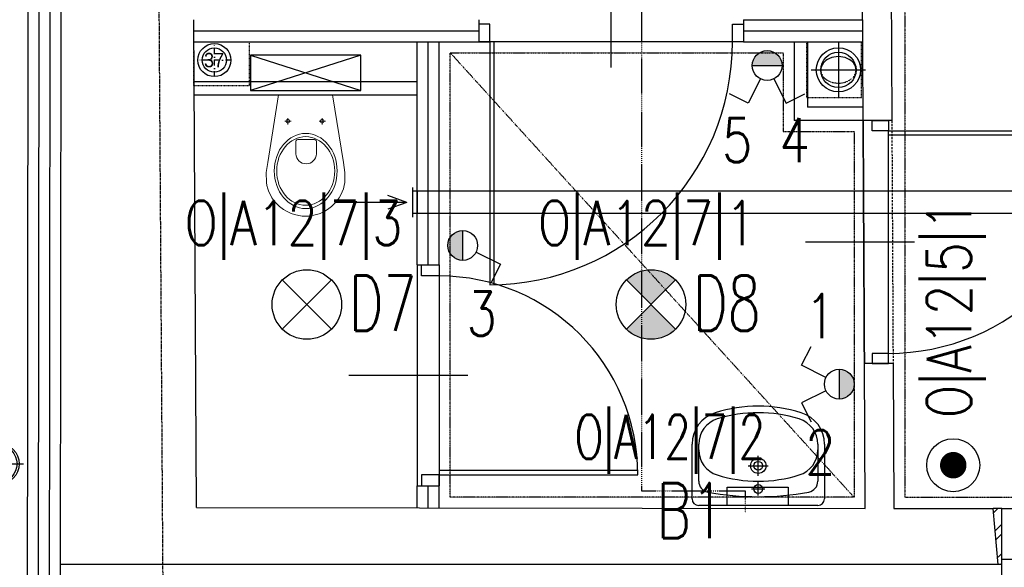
# Model space of a CAD drawing. Header units: inches. Extents: x -281236 to -70395, y 38777 to 102341.
# Tile 176 of 244: x -139588 to -139142, y 58598 to 58846. Entities that reach past the tile are written whole.
import ezdxf
from ezdxf.enums import TextEntityAlignment as Align

# ---------------------------------------------------------------- set-up
doc = ezdxf.new("R2010")
doc.units = ezdxf.units.IN
doc.header["$MEASUREMENT"] = 0
for name, pattern in [('00-inst$0$DASHDOT', [1, 0.5, -0.25, 0, -0.25]), ('CENTER', [2, 1.25, -0.25, 0.25, -0.25]), ('DASHDOT', [1, 0.5, -0.25, 0, -0.25]), ('DASHED', [0.75, 0.5, -0.25]), ('DASHED2', [0.375, 0.25, -0.125]), ('DIVIDE', [31.75, 12.7, -6.35, 0, -6.35, 0, -6.35]), ('HIDDEN', [0.375, 0.25, -0.125])]:
    doc.linetypes.add(name, pattern=pattern)
doc.layers.get('0').update_dxf_attribs({"color": 101})
for name, color, linetype in [('Drz---drzwi', 5, 'Continuous'), ('Drz-widok', 5, 'Continuous'), ('E-90', 6, 'Continuous'), ('E35', 6, 'Continuous'), ('FLUID-W22', 7, 'Continuous'), ('Ins-kan', 54, 'Continuous'), ('Ins-ppoz-opis', 240, 'Continuous'), ('Ins-went', 141, 'Continuous'), ('Ins-went-opis', 141, 'Continuous'), ('Ins-wod', 152, 'Continuous'), ('m-went-wywiew', 1, 'Continuous'), ('Mw-wc-rury', 160, 'DASHDOT'), ('Os-osie glowne', 8, 'CENTER'), ('piony_K_nr', 240, 'Continuous'), ('Sc-cegla pelna', 32, 'Continuous'), ('Sc-cegla pelna-hatch', 8, 'Continuous'), ('Sc-gazobeton', 45, 'Continuous'), ('Sc-gk', 120, 'Continuous'), ('Sc-gk-hatch', 8, 'Continuous'), ('Sc-izolacja term-obrys', 132, 'Continuous'), ('Sc-izolacja term-styropian', 151, 'STYROPIAN-KA'), ('Sc-nad', 5, 'DASHED2'), ('Sc-nadproza kon', 5, 'DASHED2'), ('stelaż_wc', 64, 'Continuous'), ('Suf-widok', 8, 'Continuous'), ('W-idok', 9, 'Continuous'), ('W-otwor-strop', 126, 'Continuous'), ('Wym-zew', 9, 'Continuous'), ('Wyp-sanitar', 131, 'Continuous')]:
    doc.layers.add(name, color=color, linetype=linetype)
doc.layers.get('Wym-zew').off()
doc.styles.add('ROMANS', font='romans', dxfattribs={"width": 0.85})
doc.styles.add('TYTUL2', font='ARIAL.TTF')
doc.linetypes.add('BATTING', pattern='A,0.0001,-0.1,[134,ltypeshp.shx,S=0.1,R=0,X=-0.1,Y=0],-0.2,[134,ltypeshp.shx,S=0.1,R=180,X=0.1,Y=0],-0.1', length=0.4001)
doc.linetypes.add('STYROPIAN-KA', pattern='A,0.0001,-0.1,[135,ltypeshp.shx,S=0.1,R=0,X=-0.1,Y=0],0,[135,ltypeshp.shx,S=0.1,R=180,X=0.1,Y=0],-0.1', length=0.2001)
doc.linetypes.add('ZIGZAG', pattern='A,0.00254,-5.08,[131,ltypeshp.shx,S=5.08,R=0,X=-5.08,Y=0],-10.16,[131,ltypeshp.shx,S=5.08,R=180,X=5.08,Y=0],-5.08', length=20.32254)

# ---------------------------------------------------------------- blocks, each defined once
blk = doc.blocks.new('E-90Przycisk')
at = {"layer": 'E35', "const_width": 3}
blk.add_lwpolyline([(1.5, 1.455191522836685e-11, -1), (-1.5, 1.091393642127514e-11, -1)], format="xyb", close=True, dxfattribs=at)
at = {"layer": 'E35'}
blk.add_circle((1.818989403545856e-12, 1.455191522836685e-11), 5.999999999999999, dxfattribs=at)
blk = doc.blocks.new('umywalka_60x45')
at = {"ltscale": 25}
for p, q in [((-27.00000000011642, -5.820766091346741e-11), (27, 5.820766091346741e-11)), ((-30, -27.71634471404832), (-30.00000000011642, -3.000000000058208)), ((30, -2.999999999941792), (30, -27.71634471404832)), ((2.999999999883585, -7.5), (-3.000000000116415, -7.5)), ((-1.164153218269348e-10, -4.5), (-1.164153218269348e-10, -10.5)), ((-27, -27.71634471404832), (-27, -11.02660116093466)), ((27, -11.02660116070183), (27, -27.71634471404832)), ((-1.164153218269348e-10, -13.5), (-1.164153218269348e-10, -22.5)), ((4.499999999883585, -18), (-4.500000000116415, -18))]:
    blk.add_line(p, q, dxfattribs=at)
for centre, radius in [((-1.164153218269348e-10, -7.5), 2), ((-1.164153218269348e-10, -18), 3.5), ((-1.164153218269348e-10, -18), 2)]:
    blk.add_circle(centre, radius, dxfattribs=at)
for centre, radius, start, end in [((27, -2.999999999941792), 3, 0, 90), ((-27.00000000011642, -3.000000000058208), 3, 90, 180), ((5.820766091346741e-10, -129.425045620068), 125.4250456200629, 79.47373448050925, 100.5262655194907), ((-22.00000000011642, -11.02660116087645), 5, 100.5262655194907, 180), ((22, -11.02660116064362), 5, 0, 79.47373448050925), ((-1.164153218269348e-10, -73.40495448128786), 62.40495448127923, 72.68710209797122, 107.3128979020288), ((-14.99999999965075, -25.28365528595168), 12, 107.3128979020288, 180), ((15.00000000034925, -25.28365528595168), 12, 0, 72.68710209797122), ((-15.00000000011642, -27.71634471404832), 15, 180, 252.6871020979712), ((-15.00000000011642, -27.71634471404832), 12, 180, 252.6871020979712), ((14.99999999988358, -27.71634471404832), 12, 287.3128979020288, 0), ((14.99999999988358, -27.71634471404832), 15, 287.3128979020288, 0), ((-5.820766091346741e-10, 20.40495448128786), 62.40495448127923, 252.6871020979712, 287.3128979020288), ((-5.820766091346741e-10, 20.40495448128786), 65.40495448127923, 252.6871020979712, 287.3128979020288)]:
    blk.add_arc(centre, radius, start, end, dxfattribs=at)
blk = doc.blocks.new('_DRZWI_W120')
at = {"ltscale": 25}
for p, q in [((44517.38436788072, 20745.06587448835), (44517.38436788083, 20635.06587448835)), ((44504.38436788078, 20690.06587448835), (44558.38436788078, 20690.06587448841))]:
    blk.add_line(p, q, dxfattribs=at)
at = {"ltscale": 7}
for p, q in [((44517.38436788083, 20637.06587448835), (44407.40255120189, 20637.06587448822)), ((44517.38436788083, 20635.06587448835), (44407.38436788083, 20635.06587448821))]:
    blk.add_line(p, q, dxfattribs=at)
at = {"ltscale": 25}
for points in [[(44525.38436788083, 20750.06587448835), (44517.38436788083, 20750.06587448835), (44517.38436788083, 20745.06587448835), (44525.38436788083, 20745.06587448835)], [(44525.38436788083, 20630.06587448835), (44517.38436788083, 20630.06587448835), (44517.38436788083, 20635.06587448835), (44525.38436788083, 20635.06587448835)]]:
    blk.add_lwpolyline(points, close=True, dxfattribs=at)
blk.add_arc((44517.38436788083, 20635.06587448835), 110, 90.00000000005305, 180.0000000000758, dxfattribs=at)
at = {"linetype": 'DASHED', "ltscale": 20}
blk.add_arc((44517.38436788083, 20635.06587448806), 110, 180, 269.999999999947, dxfattribs=at)
blk = doc.blocks.new('_GJKHGJ')
at = {"ltscale": 25}
for p, q in [((-8, -5), (-8, 0)), ((-8, 0), (-8, -5)), ((0, 0), (-8, 0)), ((0, -5), (0, 0)), ((0, -5), (0, 0)), ((-8, -115), (-7.999999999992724, -4.999999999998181)), ((-8, -5), (0, -5)), ((-19.69999999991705, -60), (28.89999999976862, -60)), ((-8, -115), (0, -115)), ((-8, -120), (-8, -115)), ((0, -115), (0, -120)), ((0, -115), (0, -120)), ((0, -120), (-8, -120))]:
    blk.add_line(p, q, dxfattribs=at)
at = {"ltscale": 7}
for p, q in [((-8, -5), (-118, -4.999999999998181)), ((-8, -6.799999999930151), (-117.985271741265, -6.799999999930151))]:
    blk.add_line(p, q, dxfattribs=at)
blk.add_arc((-8, -5), 110, 180, 270)
blk = doc.blocks.new('_DKGJHF')
at = {"ltscale": 7}
for p, q in [((-21.08464803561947, -77.00000000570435), (35.91535196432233, -77.00000000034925)), ((-4.999999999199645, -145.5), (-104.9799979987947, -145.5000000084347)), ((-4.999999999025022, -147.4999999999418), (-104.999999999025, -147.5000000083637))]:
    blk.add_line(p, q, dxfattribs=at)
for points in [[(5, -7.5), (5, 0), (-5, 0), (-4.999999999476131, -7.5)], [(5.000000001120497, -155), (5.000000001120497, -147.5), (-4.999999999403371, -147.5), (-4.999999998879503, -155)]]:
    blk.add_lwpolyline(points, close=True, dxfattribs=at)
for points in [[(-44.99999999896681, -7.500000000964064), (-4.999999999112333, -7.5)], [(-4.999999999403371, -147.4999999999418), (-4.999999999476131, -7.500000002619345)]]:
    blk.add_lwpolyline(points, dxfattribs=at)
for centre, radius, start, end in [((-4.999999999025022, -7.5), 39.99999999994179, 180.0000000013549, 269.9999999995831), ((-4.999999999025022, -147.4999999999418), 100, 90.00000000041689, 180.0000000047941)]:
    blk.add_arc(centre, radius, start, end)
blk = doc.blocks.new('_dz1')
at = {"ltscale": 7}
for p, q in [((-7, 0), (-6.999999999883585, 90)), ((-5, 0), (-4.999999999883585, 90))]:
    blk.add_line(p, q, dxfattribs=at)
at = {"ltscale": 25}
for p, q in [((-50, 13.00000000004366), (-50.00000000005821, -40.99999999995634)), ((-94.99999999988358, 8.731149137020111e-11), (-5, 0)), ((-5, 0), (0, 0)), ((-95, -8), (-100, -8)), ((-5, -8), (0, -8))]:
    blk.add_line(p, q, dxfattribs=at)
for points in [[(-100, -8), (-100, 0), (-95, 0), (-95, -8)], [(0, -8), (0, 0), (-5, 0), (-5, -8)]]:
    blk.add_lwpolyline(points, close=True, dxfattribs=at)
blk.add_arc((-5, 0), 89.99999999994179, 90, 180, dxfattribs=at)
blk = doc.blocks.new('rura_spustowa')
at = {"layer": 'Ins-wod', "linetype": 'Continuous'}
for p, q in [((-1.746229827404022e-10, -11.24999999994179), (1.746229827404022e-10, 11.25000000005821)), ((-11.25, 2.328306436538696e-10), (11.25, -1.164153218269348e-10))]:
    blk.add_line(p, q, dxfattribs=at)
at = {"layer": 'Ins-wod', "linetype": 'Continuous', "ltscale": 25}
for radius in [9.25, 8.25]:
    blk.add_circle((0, 0), radius, dxfattribs=at)
blk = doc.blocks.new('_gslkflhklgj')
at = {"linetype": '00-inst$0$DASHDOT', "ltscale": 5}
for p, q in [((2.764863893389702e-10, -7.499999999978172), (-2.983142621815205e-10, 7.500000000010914)), ((7.499999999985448, 3.074092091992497e-10), (-7.500000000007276, -2.801243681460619e-10))]:
    blk.add_line(p, q, dxfattribs=at)
for centre, radius in [((-1.455191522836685e-11, 1.637090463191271e-11), 7.5), ((0, 0), 5.5)]:
    blk.add_circle(centre, radius)
blk = doc.blocks.new('_KOLO_WC_PODWIESZONE')
at = {"lineweight": 0}
for p, q in [((-12.21044946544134, 0), (-17.15252736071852, -30.70464459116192)), ((-12.21044946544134, 0), (12.21044946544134, 0)), ((12.21044946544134, 0), (17.15252736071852, -30.70464459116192)), ((-8.009799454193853, -11.98395776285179), (-9.420152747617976, -11.98395776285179)), ((-8.009799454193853, -11.98395776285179), (-8.009799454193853, -10.53926559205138)), ((-8.009799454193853, -11.98395776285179), (-6.526574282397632, -11.98395776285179)), ((-8.009799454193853, -11.98395776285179), (-8.009799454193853, -13.4055393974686)), ((7.490200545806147, -11.98395776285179), (6.079847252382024, -11.98395776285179)), ((7.490200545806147, -11.98395776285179), (7.490200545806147, -10.53926559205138)), ((7.490200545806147, -11.98395776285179), (8.973425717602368, -11.98395776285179)), ((7.490200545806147, -11.98395776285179), (7.490200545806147, -13.4055393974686)), ((-4.440070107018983, -21.51248908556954), (-4.440070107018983, -26.76659104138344)), ((-3.49908735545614, -20.21439024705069), (4.000928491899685, -20.21439024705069)), ((4.941911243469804, -21.51248908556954), (4.941911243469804, -26.76659104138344)), ((-17.15252736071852, -30.70464459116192), (-17.82067442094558, -35.14040847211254)), ((17.15252736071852, -30.70464459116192), (17.82067442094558, -35.14040847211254)), ((-17.82067442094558, -35.14040847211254), (-17.76542065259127, -39.6917435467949)), ((17.82067442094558, -35.14040847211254), (17.76542065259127, -39.6917435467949)), ((-17.76542065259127, -39.6917435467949), (-17.50824460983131, -41.08355764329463)), ((17.76542065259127, -39.6917435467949), (17.50824460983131, -41.08355764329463)), ((-17.50824460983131, -41.08355764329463), (-17.11556934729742, -42.5270070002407)), ((-17.11556934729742, -42.5270070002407), (-16.60128430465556, -43.93290689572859)), ((-16.60128430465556, -43.93290689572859), (-15.96901805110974, -45.29133791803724)), ((16.60128430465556, -43.93290689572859), (15.96901805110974, -45.29133791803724)), ((17.11556934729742, -42.5270070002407), (16.60128430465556, -43.93290689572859)), ((17.50824460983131, -41.08355764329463), (17.11556934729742, -42.5270070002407)), ((-15.96901805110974, -45.29133791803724), (-15.22323157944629, -46.59271557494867)), ((-15.22323157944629, -46.59271557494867), (-14.36918683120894, -47.82785791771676)), ((-14.36918683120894, -47.82785791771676), (-13.41290957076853, -48.98805032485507)), ((-13.41290957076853, -48.98805032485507), (-11.77135984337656, -50.59644362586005)), ((13.41290957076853, -48.98805032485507), (11.77135984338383, -50.59644362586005)), ((14.36918683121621, -47.82785791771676), (13.41290957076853, -48.98805032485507)), ((15.22323157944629, -46.59271557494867), (14.36918683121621, -47.82785791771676)), ((15.96901805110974, -45.29133791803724), (15.22323157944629, -46.59271557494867)), ((-11.77135984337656, -50.59644362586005), (-10.00146959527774, -51.94005631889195)), ((-10.00146959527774, -51.94005631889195), (-8.710203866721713, -52.72472016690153)), ((-8.710203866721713, -52.72472016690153), (-6.538240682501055, -53.77378328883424)), ((8.710203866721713, -52.72472016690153), (6.538240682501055, -53.77378328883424)), ((10.00146959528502, -51.94005631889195), (8.710203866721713, -52.72472016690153)), ((11.77135984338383, -50.59644362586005), (10.00146959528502, -51.94005631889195)), ((-6.538240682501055, -53.77378328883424), (-5.069820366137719, -54.24552199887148)), ((-5.069820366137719, -54.24552199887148), (-3.019381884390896, -54.72479742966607)), ((-3.019381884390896, -54.72479742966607), (-1.515462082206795, -54.92252014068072)), ((-1.515462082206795, -54.92252014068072), (0, -54.99537917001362)), ((1.515462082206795, -54.92252014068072), (0, -54.99537917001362)), ((3.019381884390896, -54.72479742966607), (1.515462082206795, -54.92252014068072)), ((5.069820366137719, -54.24552199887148), (3.019381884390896, -54.72479742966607)), ((6.538240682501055, -53.77378328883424), (5.069820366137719, -54.24552199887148))]:
    blk.add_line(p, q, dxfattribs=at)
for centre, radius, start, end in [((-3.244368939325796, -21.38913916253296), 1.202046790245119, 102.2339496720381, 185.8898644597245), ((3.746210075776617, -21.38913916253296), 1.20204679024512, 354.1101355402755, 77.7660503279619), ((0.2509205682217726, -26.5369819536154), 4.696606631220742, 182.8022099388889, 357.197790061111)]:
    blk.add_arc(centre, radius, start, end, dxfattribs=at)
for centre, major_axis, ratio, start_param in [((-8.009799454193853, -11.98395776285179), (0.5985531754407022, 0.5985531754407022), 0.999999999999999, 5.497787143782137), ((7.490200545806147, -11.98395776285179), (0.598553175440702, 0.5985531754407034), 0.9999999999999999, 5.497787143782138)]:
    blk.add_ellipse(centre, major_axis=major_axis, ratio=ratio, start_param=start_param, end_param=11.78097245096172, dxfattribs=at)
for major_axis, ratio in [((0, -17), 0.8382352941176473), ((0, -15.54479430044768), 0.845174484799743)]:
    blk.add_ellipse((0.05375849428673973, -34.50009780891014), major_axis=major_axis, ratio=ratio, dxfattribs=at)
blk = doc.blocks.new('W160')
at = {"layer": 'm-went-wywiew', "color": 254, "linetype": 'HIDDEN'}
for p, q in [((-141996.3851971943, 41106.12342292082), (-141996.3851971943, 41081.57063894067)), ((-142008.6615891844, 41093.84703093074), (-141984.1088052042, 41093.84703093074))]:
    blk.add_line(p, q, dxfattribs=at)
at = {"layer": 'm-went-wywiew', "color": 254}
blk.add_circle((-141996.3851971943, 41093.84703093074), 10, dxfattribs=at)
at = {"layer": 'm-went-wywiew'}
blk.add_circle((-141996.3851971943, 41093.84703093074), 8, dxfattribs=at)
blk = doc.blocks.new('*U1812')
at = {"color": 0, "linetype": 'ByBlock', "lineweight": -2}
blk.add_circle((0, 0), 80, dxfattribs=at)
at = {"color": 4, "linetype": 'DASHED'}
blk.add_ellipse((0, 0), major_axis=(0, 80), ratio=0.75, start_param=0, end_param=3.141592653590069, dxfattribs=at)
blk = doc.blocks.new('*U1821')
at = {"color": 0, "linetype": 'ByBlock', "lineweight": -2}
blk.add_circle((0, 0), 80, dxfattribs=at)
at = {"color": 4, "linetype": 'Continuous'}
blk.add_ellipse((0, 0), major_axis=(0, 80), ratio=0.75, start_param=3.141592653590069, end_param=6.283185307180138, dxfattribs=at)
blk = doc.blocks.new('0630_STRZAŁKA')
at = {"ltscale": 0.5}
for points in [[(0, 2.091837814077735e-11), (-3.029876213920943, -8.560130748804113)], [(0, 2.091837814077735e-11), (-7.275957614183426e-12, -32.43254493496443)], [(-7.275957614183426e-12, 2.091837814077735e-11), (3.029876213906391, -8.560130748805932)]]:
    blk.add_lwpolyline(points, dxfattribs=at)

msp = doc.modelspace()

# ---------------------------------------------------------------- hatches: boundary and pattern name
at = {"layer": 'E35'}
for points in [[(-139242.2903668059, 58825.00873847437, 1), (-139255.7903668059, 58825.00873847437)], [(-139387.029212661, 58750.315330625, 0.4142135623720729), (-139393.779212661, 58743.56533062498, 0.4142135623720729), (-139387.029212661, 58736.81533062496)], [(-139216.3702194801, 58674.01625668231, 0.4142135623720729), (-139209.6202194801, 58680.76625668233, 0.4142135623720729), (-139216.3702194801, 58687.51625668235)]]:
    msp.add_hatch(color=256, dxfattribs=at).paths.add_polyline_path(points)
h = msp.add_hatch(color=256, dxfattribs=at)
edge = h.paths.add_edge_path()
edge.add_line((-139301.6997160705, 58716.80772435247), (-139312.8366478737, 58727.94465615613))
edge.add_ellipse((-139301.6997160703, 58716.80772435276), major_axis=(11.1369318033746, -11.13693180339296), ratio=1, start_angle=90.00000000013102, end_angle=180.0000000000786, ccw=False)
edge.add_line((-139290.562784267, 58727.94465615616), (-139301.6997160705, 58716.80772435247))
edge = h.paths.add_edge_path()
edge.add_line((-139312.8366478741, 58705.67079254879), (-139301.6997160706, 58716.80772435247))
edge.add_line((-139301.6997160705, 58716.80772435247), (-139290.5627842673, 58705.67079254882))
edge.add_ellipse((-139301.6997160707, 58716.80772435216), major_axis=(11.13693180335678, -11.13693180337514), ratio=1, start_angle=-89.99999999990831, end_angle=1.1789325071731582e-10, ccw=False)
at = {"layer": 'Sc-cegla pelna-hatch'}
h = msp.add_hatch(dxfattribs=at)
h.set_pattern_fill('ANSI32', color=256, scale=25, style=0)
h.set_pattern_definition([(45, (2.823071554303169e-09, 7.275957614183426e-12), (-6.629126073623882, 6.629126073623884), []), (45, (4.419417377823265, 7.275957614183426e-12), (-6.629126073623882, 6.629126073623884), [])])
h.paths.add_polyline_path([(-139142.7301702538, 58624.45287394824), (-139146.6401638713, 58624.4570303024), (-139144.9219862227, 58605.10546104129), (-139142.7301702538, 58605.10546104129)])
h.paths.add_polyline_path([(-139142.7301702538, 58605.1054610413), (-139144.3892611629, 58605.10546104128), (-139144.3892611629, 58599.10546104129), (-139142.7301702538, 58599.10546104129)])

# ---------------------------------------------------------------- linework, layer by layer
at = {"layer": 'E35'}
for p, q in [((-139255.7903668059, 58825.00873847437), (-139242.2903668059, 58825.00873847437)), ((-139252.0625670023, 58818.97311042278), (-139257.5884398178, 58807.93740437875)), ((-139246.0181666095, 58818.97311042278), (-139240.492293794, 58807.93740437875)), ((-139257.5884398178, 58807.93740437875), (-139266.1241068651, 58812.21144088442)), ((-139240.492293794, 58807.93740437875), (-139231.9566267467, 58812.21144088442)), ((-139387.029212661, 58736.81533062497), (-139387.029212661, 58750.31533062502)), ((-139380.9935846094, 58740.54313042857), (-139369.9578785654, 58735.01725761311)), ((-139369.9578785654, 58735.01725761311), (-139374.231915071, 58726.48159056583)), ((-139446.5212179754, 58727.94465615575), (-139468.795081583, 58705.67079254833)), ((-139446.5212179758, 58705.67079254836), (-139468.7950815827, 58727.9446561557)), ((-139290.5627842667, 58727.94465615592), (-139312.8366478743, 58705.6707925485)), ((-139290.5627842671, 58705.67079254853), (-139312.836647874, 58727.94465615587)), ((-139233.4415535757, 58689.3143296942), (-139229.16751707, 58697.84999674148)), ((-139222.4058475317, 58683.78845687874), (-139233.4415535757, 58689.3143296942)), ((-139216.3702194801, 58687.51625668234), (-139216.3702194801, 58674.01625668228)), ((-139222.4058475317, 58677.74405648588), (-139233.4415535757, 58672.21818367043)), ((-139233.4415535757, 58672.21818367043), (-139229.16751707, 58663.68251662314))]:
    msp.add_line(p, q, dxfattribs=at)
msp.add_lwpolyline([(-139267.1950368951, 58625.7614260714), (-139267.1950368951, 58634.03606797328), (-139239.4967210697, 58634.03606797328), (-139239.4967210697, 58625.7614260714)], close=True, dxfattribs=at)
for centre, radius in [((-139249.0403668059, 58825.00873847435), 6.750000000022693), ((-139387.0292126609, 58743.56533062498), 6.750000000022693), ((-139457.6581497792, 58716.807724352), 15.74999999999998), ((-139301.6997160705, 58716.80772435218), 15.74999999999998), ((-139216.3702194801, 58680.76625668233), 6.750000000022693)]:
    msp.add_circle(centre, radius, dxfattribs=at)
at = {"layer": 'Ins-ppoz-opis', "linetype": 'ZIGZAG', "ltscale": 0.025}
msp.add_lwpolyline([(-139144.389306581, 58599.1059725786), (-139569.2744081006, 58599.1059725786)], dxfattribs=at)
at = {"layer": 'Ins-went'}
for p, q in [((-139409.627040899, 58756.32430595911), (-139409.627040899, 58769.82430595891)), ((-139407.627040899, 58768.07430595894), (-139409.627040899, 58768.07430595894)), ((-139407.6270409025, 58758.07430595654), (-139407.6270409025, 58768.07430595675)), ((-139088.1270408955, 58768.07430595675), (-139407.6270409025, 58768.07430595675)), ((-139407.627040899, 58768.07430595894), (-139407.627040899, 58758.07430595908)), ((-139407.627040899, 58758.07430595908), (-139409.627040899, 58758.07430595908)), ((-139088.1270408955, 58758.07430595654), (-139407.6270409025, 58758.07430595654))]:
    msp.add_line(p, q, dxfattribs=at)
at = {"layer": 'Mw-wc-rury', "ltscale": 0.8}
for p, q in [((-139305.9828259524, 58915.43517602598), (-139305.9828259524, 58632.44849090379)), ((-139305.9828259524, 58632.44849090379), (-139258.9591991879, 58632.44849090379)), ((-139258.9591991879, 58632.44849090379), (-139258.9591991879, 58622.46236809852))]:
    msp.add_line(p, q, dxfattribs=at)
at = {"layer": 'Os-osie glowne'}
msp.add_line((-139518.4983908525, 57943.1224457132), (-139546.2994521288, 62104.60568310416), dxfattribs=at)
at = {"layer": 'Sc-cegla pelna'}
for p, q in [((-139569.3103796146, 58564.89363643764), (-139569.0085018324, 58852.00816134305)), ((-139507.6581497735, 58624.84079527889), (-139508.876863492, 58845.77465240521)), ((-139192.5571555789, 58800.10988486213), (-139205.557346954, 58800.10988486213)), ((-139191.9898594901, 58690.10988486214), (-139204.9900393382, 58690.10988486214))]:
    msp.add_line(p, q, dxfattribs=at)
for points in [[(-139205.557346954, 58800.10988486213), (-139205.872713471, 58861.25892622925)], [(-139192.872515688, 58861.25892622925), (-139192.5571555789, 58800.10988486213)], [(-139507.6581497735, 58624.84079527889), (-139204.6517631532, 58624.5186970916), (-139204.9900393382, 58690.10988486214)], [(-139191.9898594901, 58690.10988486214), (-139191.6515189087, 58624.50487772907), (-139146.6401638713, 58624.4570303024)], [(-139144.3892611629, 58599.10546104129), (-139146.6401638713, 58624.4570303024)], [(-139142.7301702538, 58599.10546104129), (-139144.3892611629, 58599.10546104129)], [(-139142.7301702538, 58564.45284004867), (-139142.7301702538, 58599.10546104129)]]:
    msp.add_lwpolyline(points, dxfattribs=at)
at = {"layer": 'Sc-gazobeton'}
for p, q in [((-139142.7301702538, 58624.45287394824), (-139146.6401638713, 58624.4570303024)), ((-139142.7301702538, 58599.10546104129), (-139142.7301702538, 58624.45287394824))]:
    msp.add_line(p, q, dxfattribs=at)
at = {"layer": 'Sc-gk'}
for p, q in [((-139379.7887903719, 58845.77465240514), (-139379.7887903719, 58835.77465240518)), ((-139259.7887903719, 58845.77465240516), (-139205.7928557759, 58845.77465240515)), ((-139259.7887903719, 58845.77465240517), (-139259.7887903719, 58835.77465240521)), ((-139508.8217015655, 58835.77465240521), (-139379.7887903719, 58835.77465240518)), ((-139407.6581497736, 58734.73449448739), (-139407.6581497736, 58835.77465240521)), ((-139397.6581497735, 58734.73449448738), (-139397.6581497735, 58835.77465240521)), ((-139259.7887903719, 58835.77465240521), (-139205.7412823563, 58835.77465240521)), ((-139236.7887903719, 58835.77465240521), (-139236.7887903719, 58800.10988486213)), ((-139230.7887903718, 58835.77465240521), (-139230.7887903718, 58806.10988486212)), ((-139508.8217015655, 58817.77465240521), (-139407.6581497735, 58817.77465240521)), ((-139508.8217015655, 58811.77465240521), (-139407.6581497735, 58811.77465240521)), ((-139205.5882910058, 58806.10988486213), (-139230.7887903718, 58806.10988486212)), ((-139205.557346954, 58800.10988486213), (-139236.7887903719, 58800.10988486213)), ((-139407.6581497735, 58734.73449448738), (-139397.6581497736, 58734.73449448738)), ((-139407.6581497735, 58624.73449448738), (-139407.6581497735, 58634.7344944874)), ((-139407.6581497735, 58634.73449448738), (-139397.6581497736, 58634.73449448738)), ((-139397.6581497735, 58624.72386440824), (-139397.6581497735, 58634.73449448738))]:
    msp.add_line(p, q, dxfattribs=at)
at = {"layer": 'Sc-gk-hatch', "linetype": 'BATTING', "ltscale": 0.22}
for p, q in [((-139508.876863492, 58840.77465240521), (-139379.7887903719, 58840.77465240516)), ((-139259.7887903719, 58840.77465240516), (-139205.7928557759, 58840.77465240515)), ((-139402.6581497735, 58734.73449448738), (-139402.6581497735, 58835.77465240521)), ((-139402.6581497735, 58624.72386440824), (-139402.6581497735, 58634.73449448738))]:
    msp.add_line(p, q, dxfattribs=at)
at = {"layer": 'Sc-izolacja term-obrys'}
msp.add_line((-139579.3208748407, 58554.91693377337), (-139579.0054103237, 58854.95373763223), dxfattribs=at)
at = {"layer": 'Sc-izolacja term-styropian', "linetype": 'BATTING', "ltscale": 0.25}
msp.add_lwpolyline([(-139185.6775418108, 58559.49849061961), (-139574.3156205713, 58559.91161597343), (-139574.0085045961, 58852.00816134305)], dxfattribs=at)
at = {"layer": 'Sc-nad'}
for p, q in [((-139204.9900393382, 58690.10988486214), (-139205.557346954, 58800.10988486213)), ((-139205.557346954, 58800.10988486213), (-139204.9900393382, 58690.10988486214)), ((-139407.596295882, 58634.73449448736), (-139407.596295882, 58734.73449448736))]:
    msp.add_line(p, q, dxfattribs=at)
at = {"layer": 'Sc-nad', "ltscale": 4}
msp.add_line((-139192.5571555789, 58800.10988486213), (-139191.9898594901, 58690.10988486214), dxfattribs=at)
at = {"layer": 'Sc-nadproza kon', "linetype": 'DASHDOT', "ltscale": 0.5}
msp.add_lwpolyline([(-139142.7301702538, 58624.45287394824), (-138987.7301702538, 58624.2881077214)], dxfattribs=at)
at = {"layer": 'stelaż_wc', "ltscale": 5}
for p, q in [((-139483.2399256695, 58829.77465240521), (-139433.2399256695, 58813.77465240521)), ((-139433.2399256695, 58829.77465240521), (-139483.2399256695, 58813.77465240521))]:
    msp.add_line(p, q, dxfattribs=at)
msp.add_lwpolyline([(-139483.2399256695, 58813.77465240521), (-139433.2399256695, 58813.77465240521), (-139433.2399256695, 58829.77465240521), (-139483.2399256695, 58829.77465240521)], close=True, dxfattribs=at)
at = {"layer": 'Suf-widok', "linetype": 'DIVIDE', "ltscale": 0.02}
msp.add_line((-139392.6581497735, 58830.77465240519), (-139209.6517631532, 58629.5186970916), dxfattribs=at)
msp.add_lwpolyline([(-139016.2370523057, 61051.50138197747), (-139186.6515189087, 61051.50138197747), (-139186.6515189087, 58629.50487772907), (-139016.2370523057, 58629.50487772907)], close=True, dxfattribs=at)
msp.add_lwpolyline([(-139241.7887903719, 58795.10988486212), (-139209.6517631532, 58795.10988486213), (-139209.6517631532, 58629.5186970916), (-139392.6581497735, 58629.5186970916), (-139392.6581497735, 58830.77465240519), (-139241.7887903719, 58830.77465240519), (-139241.7887903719, 58795.10988486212)], dxfattribs=at)
at = {"layer": 'W-idok'}
msp.add_lwpolyline([(-139584.3208776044, 58554.91693377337), (-139584.0053968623, 58854.96916931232)], dxfattribs=at)
at = {"layer": 'W-otwor-strop', "linetype": 'DASHED2', "ltscale": 0.3}
for points in [[(-139508.8217015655, 58815.77465240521), (-139508.8217015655, 58835.77465240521), (-139483.8217015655, 58835.77465240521), (-139483.8217015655, 58815.77465240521)], [(-139508.8217015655, 58815.77465240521), (-139508.8217015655, 58835.77465240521), (-139483.8217015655, 58835.77465240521), (-139483.8217015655, 58815.77465240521)], [(-139231.273002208, 58810.54788732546), (-139206.273002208, 58810.54788732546), (-139206.273002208, 58835.54788732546), (-139231.273002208, 58835.54788732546)]]:
    msp.add_lwpolyline(points, close=True, dxfattribs=at)

# ---------------------------------------------------------------- block references
at = {"layer": 'Drz---drzwi', "xscale": 0.9166666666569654, "yscale": 0.9166666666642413, "zscale": 0.916666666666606, "rotation": 180}
msp.add_blockref('_DRZWI_W120', (-98386.52156155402, 77711.00360314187), dxfattribs=at)
at = {"layer": 'Drz---drzwi', "rotation": 90}
msp.add_blockref('_GJKHGJ', (-139379.7887903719, 58843.77465240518), dxfattribs=at)
at = {"layer": 'Drz---drzwi', "xscale": -1, "rotation": 270}
msp.add_blockref('_DKGJHF', (-138987.7301702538, 58596.57633190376), dxfattribs=at)
at = {"layer": 'Drz-widok', "rotation": 270}
msp.add_blockref('_dz1', (-139397.6581497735, 58634.7344944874), dxfattribs=at)
at = {"layer": 'E35', "xscale": 1.999999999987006, "yscale": 2, "zscale": 2, "rotation": 40.57655849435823}
msp.add_blockref('E-90Przycisk', (-139164.7242994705, 58644.04920700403), dxfattribs=at)
at = {"layer": 'FLUID-W22', "color": 1, "linetype": 'Continuous', "xscale": 0.09999999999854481, "yscale": 0.09999999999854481, "zscale": 0.1000000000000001, "rotation": 90}
for name in ['*U1812', '*U1821']:
    msp.add_blockref(name, (-139216.7730022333, 58823.04788738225, 1.999999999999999), dxfattribs=at)
at = {"layer": 'Ins-kan'}
msp.add_blockref('_gslkflhklgj', (-139499.5781358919, 58827.48656460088), dxfattribs=at)
at = {"layer": 'Ins-went-opis', "rotation": 270}
msp.add_blockref('0630_STRZAŁKA', (-139412.3444877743, 58763.07430595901), dxfattribs=at)
at = {"layer": 'm-went-wywiew'}
msp.add_blockref('W160', (2779.612194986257, 17729.20085639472), dxfattribs=at)
at = {"layer": 'Wym-zew'}
msp.add_blockref('rura_spustowa', (-139597.266261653, 58644.68149539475), dxfattribs=at)
at = {"layer": 'Wyp-sanitar'}
msp.add_blockref('_KOLO_WC_PODWIESZONE', (-139458.2399256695, 58811.77465240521), dxfattribs=at)
at = {"layer": 'Wyp-sanitar', "rotation": 180}
msp.add_blockref('umywalka_60x45', (-139253.091827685, 58625.80098385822), dxfattribs=at)

# ---------------------------------------------------------------- texts
at = {"layer": 'E-90', "style": 'ROMANS'}
for s, rotation, width, p in [('5', 359.9999999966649, 0.8, (-139262.6138690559, 58791.23280875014)), ('4', 359.9999999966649, 0.8, (-139236.625121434, 58791.23280875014)), ('O|A12|7|3', 3.335053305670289e-09, 0.8, (-139463.733378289, 58752.31901580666)), ('O|A12|7|1', 3.335053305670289e-09, 0.8, (-139303.613277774, 58752.31901580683)), ('O|A12|5|1', 90.00000000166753, 0.8, (-139165.2345150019, 58714.74665613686)), ('3', 3.335053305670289e-09, 0.8, (-139378.4561045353, 58712.70142787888)), ('1', 3.335053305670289e-09, 0.8, (-139224.9433276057, 58711.63015942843)), ('O|A12|7|2', 3.335053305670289e-09, 0.7, (-139293.2224250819, 58655.43623544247)), ('2', 359.9999999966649, 0.8, (-139224.9433276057, 58649.9023539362))]:
    msp.add_text(s, height=20, rotation=rotation, dxfattribs=dict(at, width=width)).set_placement(p, align=Align.MIDDLE)
at = {"layer": 'E35', "style": 'ROMANS', "width": 0.7}
for s, p in [('D7', (-139423.2949187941, 58717.3753394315)), ('D8', (-139267.3364850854, 58717.37533943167)), ('B1', (-139283.8400327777, 58623.46093455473))]:
    msp.add_text(s, height=25, dxfattribs=at).set_placement(p, align=Align.MIDDLE)
at = {"layer": 'piony_K_nr', "style": 'TYTUL2', "width": 0.9}
msp.add_text('37', height=6.5, dxfattribs=at).set_placement((-139504.2704358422, 58824.24512521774, -76.70000000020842))

doc.saveas('drawing.dxf')
